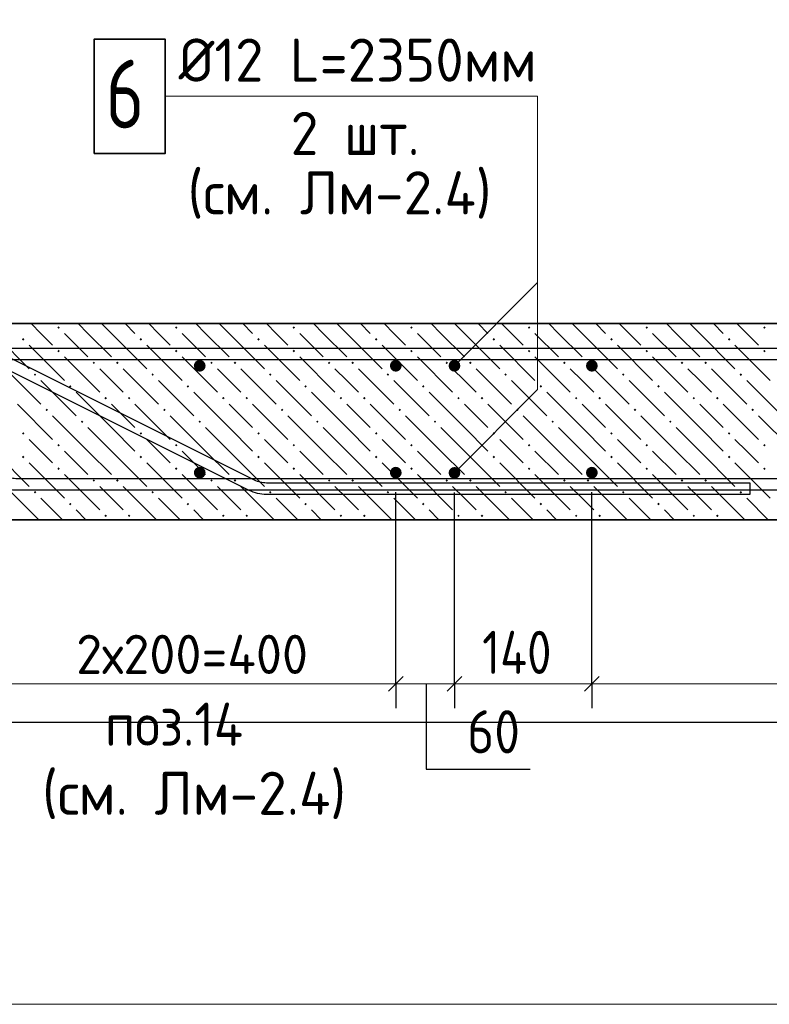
# Model space of a CAD drawing. Header units: millimetres. Extents: x 0 to 21000, y -5 to 14850.
# Tile 17 of 23: x 13984 to 15895, y 8018 to 10528. Entities that reach past the tile are written whole.
import ezdxf

# ---------------------------------------------------------------- set-up
doc = ezdxf.new("R2010")
doc.units = ezdxf.units.MM
for name, color, linetype, lineweight in [('Standard', 7, 'Continuous', 25), ('Лестница', 7, 'Continuous', 25), ('Позиционная метка линия выноска', 7, 'Continuous', 13), ('Размерная линия_ общее', 7, 'Continuous', 13), ('Текст_ общее', 7, 'Continuous', 25), ('Фоновоя арматура Х1', 7, 'Continuous', 25)]:
    doc.layers.add(name, color=color, linetype=linetype, lineweight=lineweight)
doc.layers.add('ЖБ Лестница', color=7, linetype='Continuous', lineweight=25, true_color=0xe0e0ff)
doc.layers.add('Размерная выноска', color=7, linetype='Continuous')
doc.styles.add('ISOCPEUR', font='txt')

msp = doc.modelspace()

# ---------------------------------------------------------------- hatches: boundary and pattern name
at = {"linetype": 'Continuous', "lineweight": 25, "transparency": 33554687}
for points in [[(15107.6, 9645.9), (15106.4, 9651.7), (15103.2, 9656.6), (15098.3, 9659.8), (15092.6, 9660.9), (15086.8, 9659.8), (15081.9, 9656.6), (15078.7, 9651.7), (15077.6, 9645.9), (15078.7, 9640.2), (15081.9, 9635.3), (15086.8, 9632.1), (15092.6, 9630.9), (15098.3, 9632.1), (15103.2, 9635.3), (15106.4, 9640.2)], [(15107.6, 9372.9), (15106.4, 9378.7), (15103.2, 9383.6), (15098.3, 9386.8), (15092.6, 9387.9), (15086.8, 9386.8), (15081.9, 9383.6), (15078.7, 9378.7), (15077.6, 9372.9), (15078.7, 9367.2), (15081.9, 9362.3), (15086.8, 9359.1), (15092.6, 9357.9), (15098.3, 9359.1), (15103.2, 9362.3), (15106.4, 9367.2)]]:
    msp.add_hatch(color=7, dxfattribs=at).paths.add_polyline_path(points)
at = {"layer": 'ЖБ Лестница', "linetype": 'Continuous', "lineweight": 18, "transparency": 33554687}
for points in [[(14079.7, 9743.4), (14082.9, 9746.7), (14086.2, 9743.4), (14082.9, 9740.2)], [(14379.7, 9743.4), (14382.9, 9746.7), (14386.2, 9743.4), (14382.9, 9740.2)], [(14679.7, 9743.4), (14682.9, 9746.7), (14686.2, 9743.4), (14682.9, 9740.2)], [(14979.7, 9743.4), (14982.9, 9746.7), (14986.2, 9743.4), (14982.9, 9740.2)], [(15279.7, 9743.4), (15282.9, 9746.7), (15286.2, 9743.4), (15282.9, 9740.2)], [(15579.7, 9743.4), (15582.9, 9746.7), (15586.2, 9743.4), (15582.9, 9740.2)], [(15879.7, 9743.4), (15882.9, 9746.7), (15886.2, 9743.4), (15882.9, 9740.2)], [(13989.7, 9713.4), (13992.9, 9716.7), (13996.2, 9713.4), (13992.9, 9710.2)], [(14289.7, 9713.4), (14292.9, 9716.7), (14296.2, 9713.4), (14292.9, 9710.2)], [(14589.7, 9713.4), (14592.9, 9716.7), (14596.2, 9713.4), (14592.9, 9710.2)], [(14889.7, 9713.4), (14892.9, 9716.7), (14896.2, 9713.4), (14892.9, 9710.2)], [(15189.7, 9713.4), (15192.9, 9716.7), (15196.2, 9713.4), (15192.9, 9710.2)], [(15489.7, 9713.4), (15492.9, 9716.7), (15496.2, 9713.4), (15492.9, 9710.2)], [(15789.7, 9713.4), (15792.9, 9716.7), (15796.2, 9713.4), (15792.9, 9710.2)], [(14079.7, 9683.4), (14082.9, 9686.7), (14086.2, 9683.4), (14082.9, 9680.2)], [(14379.7, 9683.4), (14382.9, 9686.7), (14386.2, 9683.4), (14382.9, 9680.2)], [(14679.7, 9683.4), (14682.9, 9686.7), (14686.2, 9683.4), (14682.9, 9680.2)], [(14979.7, 9683.4), (14982.9, 9686.7), (14986.2, 9683.4), (14982.9, 9680.2)], [(15279.7, 9683.4), (15282.9, 9686.7), (15286.2, 9683.4), (15282.9, 9680.2)], [(15579.7, 9683.4), (15582.9, 9686.7), (15586.2, 9683.4), (15582.9, 9680.2)], [(15879.7, 9683.4), (15882.9, 9686.7), (15886.2, 9683.4), (15882.9, 9680.2)], [(14169.7, 9653.4), (14172.9, 9656.7), (14176.2, 9653.4), (14172.9, 9650.2)], [(14229.7, 9653.4), (14232.9, 9656.7), (14236.2, 9653.4), (14232.9, 9650.2)], [(14469.7, 9653.4), (14472.9, 9656.7), (14476.2, 9653.4), (14472.9, 9650.2)], [(14529.7, 9653.4), (14532.9, 9656.7), (14536.2, 9653.4), (14532.9, 9650.2)], [(14769.7, 9653.4), (14772.9, 9656.7), (14776.2, 9653.4), (14772.9, 9650.2)], [(14829.7, 9653.4), (14832.9, 9656.7), (14836.2, 9653.4), (14832.9, 9650.2)], [(15069.7, 9653.4), (15072.9, 9656.7), (15076.2, 9653.4), (15072.9, 9650.2)], [(15129.7, 9653.4), (15132.9, 9656.7), (15136.2, 9653.4), (15132.9, 9650.2)], [(15369.7, 9653.4), (15372.9, 9656.7), (15376.2, 9653.4), (15372.9, 9650.2)], [(15429.7, 9653.4), (15432.9, 9656.7), (15436.2, 9653.4), (15432.9, 9650.2)], [(15669.7, 9653.4), (15672.9, 9656.7), (15676.2, 9653.4), (15672.9, 9650.2)], [(15729.7, 9653.4), (15732.9, 9656.7), (15736.2, 9653.4), (15732.9, 9650.2)], [(14019.7, 9623.4), (14022.9, 9626.7), (14026.2, 9623.4), (14022.9, 9620.2)], [(14319.7, 9623.4), (14322.9, 9626.7), (14326.2, 9623.4), (14322.9, 9620.2)], [(14619.7, 9623.4), (14622.9, 9626.7), (14626.2, 9623.4), (14622.9, 9620.2)], [(14919.7, 9623.4), (14922.9, 9626.7), (14926.2, 9623.4), (14922.9, 9620.2)], [(15219.7, 9623.4), (15222.9, 9626.7), (15226.2, 9623.4), (15222.9, 9620.2)], [(15519.7, 9623.4), (15522.9, 9626.7), (15526.2, 9623.4), (15522.9, 9620.2)], [(15819.7, 9623.4), (15822.9, 9626.7), (15826.2, 9623.4), (15822.9, 9620.2)], [(14109.7, 9593.4), (14112.9, 9596.7), (14116.2, 9593.4), (14112.9, 9590.2)], [(14409.7, 9593.4), (14412.9, 9596.7), (14416.2, 9593.4), (14412.9, 9590.2)], [(14709.7, 9593.4), (14712.9, 9596.7), (14716.2, 9593.4), (14712.9, 9590.2)], [(15009.7, 9593.4), (15012.9, 9596.7), (15016.2, 9593.4), (15012.9, 9590.2)], [(15309.7, 9593.4), (15312.9, 9596.7), (15316.2, 9593.4), (15312.9, 9590.2)], [(15609.7, 9593.4), (15612.9, 9596.7), (15616.2, 9593.4), (15612.9, 9590.2)], [(14199.7, 9563.4), (14202.9, 9566.7), (14206.2, 9563.4), (14202.9, 9560.2)], [(14259.7, 9563.4), (14262.9, 9566.7), (14266.2, 9563.4), (14262.9, 9560.2)], [(14499.7, 9563.4), (14502.9, 9566.7), (14506.2, 9563.4), (14502.9, 9560.2)], [(14559.7, 9563.4), (14562.9, 9566.7), (14566.2, 9563.4), (14562.9, 9560.2)], [(14799.7, 9563.4), (14802.9, 9566.7), (14806.2, 9563.4), (14802.9, 9560.2)], [(14859.7, 9563.4), (14862.9, 9566.7), (14866.2, 9563.4), (14862.9, 9560.2)], [(15099.7, 9563.4), (15102.9, 9566.7), (15106.2, 9563.4), (15102.9, 9560.2)], [(15159.7, 9563.4), (15162.9, 9566.7), (15166.2, 9563.4), (15162.9, 9560.2)], [(15399.7, 9563.4), (15402.9, 9566.7), (15406.2, 9563.4), (15402.9, 9560.2)], [(15459.7, 9563.4), (15462.9, 9566.7), (15466.2, 9563.4), (15462.9, 9560.2)], [(15699.7, 9563.4), (15702.9, 9566.7), (15706.2, 9563.4), (15702.9, 9560.2)], [(15759.7, 9563.4), (15762.9, 9566.7), (15766.2, 9563.4), (15762.9, 9560.2)], [(14049.7, 9533.4), (14052.9, 9536.7), (14056.2, 9533.4), (14052.9, 9530.2)], [(14349.7, 9533.4), (14352.9, 9536.7), (14356.2, 9533.4), (14352.9, 9530.2)], [(14649.7, 9533.4), (14652.9, 9536.7), (14656.2, 9533.4), (14652.9, 9530.2)], [(14949.7, 9533.4), (14952.9, 9536.7), (14956.2, 9533.4), (14952.9, 9530.2)], [(15249.7, 9533.4), (15252.9, 9536.7), (15256.2, 9533.4), (15252.9, 9530.2)], [(15549.7, 9533.4), (15552.9, 9536.7), (15556.2, 9533.4), (15552.9, 9530.2)], [(15849.7, 9533.4), (15852.9, 9536.7), (15856.2, 9533.4), (15852.9, 9530.2)], [(14139.7, 9503.4), (14142.9, 9506.7), (14146.2, 9503.4), (14142.9, 9500.2)], [(14439.7, 9503.4), (14442.9, 9506.7), (14446.2, 9503.4), (14442.9, 9500.2)], [(14739.7, 9503.4), (14742.9, 9506.7), (14746.2, 9503.4), (14742.9, 9500.2)], [(15039.7, 9503.4), (15042.9, 9506.7), (15046.2, 9503.4), (15042.9, 9500.2)], [(15339.7, 9503.4), (15342.9, 9506.7), (15346.2, 9503.4), (15342.9, 9500.2)], [(15639.7, 9503.4), (15642.9, 9506.7), (15646.2, 9503.4), (15642.9, 9500.2)], [(13989.7, 9473.4), (13992.9, 9476.7), (13996.2, 9473.4), (13992.9, 9470.2)], [(14289.7, 9473.4), (14292.9, 9476.7), (14296.2, 9473.4), (14292.9, 9470.2)], [(14589.7, 9473.4), (14592.9, 9476.7), (14596.2, 9473.4), (14592.9, 9470.2)], [(14889.7, 9473.4), (14892.9, 9476.7), (14896.2, 9473.4), (14892.9, 9470.2)], [(15189.7, 9473.4), (15192.9, 9476.7), (15196.2, 9473.4), (15192.9, 9470.2)], [(15489.7, 9473.4), (15492.9, 9476.7), (15496.2, 9473.4), (15492.9, 9470.2)], [(15789.7, 9473.4), (15792.9, 9476.7), (15796.2, 9473.4), (15792.9, 9470.2)], [(14079.7, 9443.4), (14082.9, 9446.7), (14086.2, 9443.4), (14082.9, 9440.2)], [(14379.7, 9443.4), (14382.9, 9446.7), (14386.2, 9443.4), (14382.9, 9440.2)], [(14679.7, 9443.4), (14682.9, 9446.7), (14686.2, 9443.4), (14682.9, 9440.2)], [(14979.7, 9443.4), (14982.9, 9446.7), (14986.2, 9443.4), (14982.9, 9440.2)], [(15279.7, 9443.4), (15282.9, 9446.7), (15286.2, 9443.4), (15282.9, 9440.2)], [(15579.7, 9443.4), (15582.9, 9446.7), (15586.2, 9443.4), (15582.9, 9440.2)], [(15879.7, 9443.4), (15882.9, 9446.7), (15886.2, 9443.4), (15882.9, 9440.2)], [(13989.7, 9413.4), (13992.9, 9416.7), (13996.2, 9413.4), (13992.9, 9410.2)], [(14289.7, 9413.4), (14292.9, 9416.7), (14296.2, 9413.4), (14292.9, 9410.2)], [(14589.7, 9413.4), (14592.9, 9416.7), (14596.2, 9413.4), (14592.9, 9410.2)], [(14889.7, 9413.4), (14892.9, 9416.7), (14896.2, 9413.4), (14892.9, 9410.2)], [(15189.7, 9413.4), (15192.9, 9416.7), (15196.2, 9413.4), (15192.9, 9410.2)], [(15489.7, 9413.4), (15492.9, 9416.7), (15496.2, 9413.4), (15492.9, 9410.2)], [(15789.7, 9413.4), (15792.9, 9416.7), (15796.2, 9413.4), (15792.9, 9410.2)], [(14079.7, 9383.4), (14082.9, 9386.7), (14086.2, 9383.4), (14082.9, 9380.2)], [(14379.7, 9383.4), (14382.9, 9386.7), (14386.2, 9383.4), (14382.9, 9380.2)], [(14679.7, 9383.4), (14682.9, 9386.7), (14686.2, 9383.4), (14682.9, 9380.2)], [(14979.7, 9383.4), (14982.9, 9386.7), (14986.2, 9383.4), (14982.9, 9380.2)], [(15279.7, 9383.4), (15282.9, 9386.7), (15286.2, 9383.4), (15282.9, 9380.2)], [(15579.7, 9383.4), (15582.9, 9386.7), (15586.2, 9383.4), (15582.9, 9380.2)], [(15879.7, 9383.4), (15882.9, 9386.7), (15886.2, 9383.4), (15882.9, 9380.2)], [(14169.7, 9353.4), (14172.9, 9356.7), (14176.2, 9353.4), (14172.9, 9350.2)], [(14229.7, 9353.4), (14232.9, 9356.7), (14236.2, 9353.4), (14232.9, 9350.2)], [(14469.7, 9353.4), (14472.9, 9356.7), (14476.2, 9353.4), (14472.9, 9350.2)], [(14529.7, 9353.4), (14532.9, 9356.7), (14536.2, 9353.4), (14532.9, 9350.2)], [(14769.7, 9353.4), (14772.9, 9356.7), (14776.2, 9353.4), (14772.9, 9350.2)], [(14829.7, 9353.4), (14832.9, 9356.7), (14836.2, 9353.4), (14832.9, 9350.2)], [(15069.7, 9353.4), (15072.9, 9356.7), (15076.2, 9353.4), (15072.9, 9350.2)], [(15129.7, 9353.4), (15132.9, 9356.7), (15136.2, 9353.4), (15132.9, 9350.2)], [(15369.7, 9353.4), (15372.9, 9356.7), (15376.2, 9353.4), (15372.9, 9350.2)], [(15429.7, 9353.4), (15432.9, 9356.7), (15436.2, 9353.4), (15432.9, 9350.2)], [(15669.7, 9353.4), (15672.9, 9356.7), (15676.2, 9353.4), (15672.9, 9350.2)], [(15729.7, 9353.4), (15732.9, 9356.7), (15736.2, 9353.4), (15732.9, 9350.2)], [(14019.7, 9323.4), (14022.9, 9326.7), (14026.2, 9323.4), (14022.9, 9320.2)], [(14319.7, 9323.4), (14322.9, 9326.7), (14326.2, 9323.4), (14322.9, 9320.2)], [(14619.7, 9323.4), (14622.9, 9326.7), (14626.2, 9323.4), (14622.9, 9320.2)], [(14919.7, 9323.4), (14922.9, 9326.7), (14926.2, 9323.4), (14922.9, 9320.2)], [(15219.7, 9323.4), (15222.9, 9326.7), (15226.2, 9323.4), (15222.9, 9320.2)], [(15519.7, 9323.4), (15522.9, 9326.7), (15526.2, 9323.4), (15522.9, 9320.2)], [(15819.7, 9323.4), (15822.9, 9326.7), (15826.2, 9323.4), (15822.9, 9320.2)], [(14109.7, 9293.4), (14112.9, 9296.7), (14116.2, 9293.4), (14112.9, 9290.2)], [(14409.7, 9293.4), (14412.9, 9296.7), (14416.2, 9293.4), (14412.9, 9290.2)], [(14709.7, 9293.4), (14712.9, 9296.7), (14716.2, 9293.4), (14712.9, 9290.2)], [(15009.7, 9293.4), (15012.9, 9296.7), (15016.2, 9293.4), (15012.9, 9290.2)], [(15309.7, 9293.4), (15312.9, 9296.7), (15316.2, 9293.4), (15312.9, 9290.2)], [(15609.7, 9293.4), (15612.9, 9296.7), (15616.2, 9293.4), (15612.9, 9290.2)], [(14199.7, 9263.4), (14202.9, 9266.7), (14206.2, 9263.4), (14202.9, 9260.2)], [(14259.7, 9263.4), (14262.9, 9266.7), (14266.2, 9263.4), (14262.9, 9260.2)], [(14499.7, 9263.4), (14502.9, 9266.7), (14506.2, 9263.4), (14502.9, 9260.2)], [(14559.7, 9263.4), (14562.9, 9266.7), (14566.2, 9263.4), (14562.9, 9260.2)], [(14799.7, 9263.4), (14802.9, 9266.7), (14806.2, 9263.4), (14802.9, 9260.2)], [(14859.7, 9263.4), (14862.9, 9266.7), (14866.2, 9263.4), (14862.9, 9260.2)], [(15099.7, 9263.4), (15102.9, 9266.7), (15106.2, 9263.4), (15102.9, 9260.2)], [(15159.7, 9263.4), (15162.9, 9266.7), (15166.2, 9263.4), (15162.9, 9260.2)], [(15399.7, 9263.4), (15402.9, 9266.7), (15406.2, 9263.4), (15402.9, 9260.2)], [(15459.7, 9263.4), (15462.9, 9266.7), (15466.2, 9263.4), (15462.9, 9260.2)], [(15699.7, 9263.4), (15702.9, 9266.7), (15706.2, 9263.4), (15702.9, 9260.2)], [(15759.7, 9263.4), (15762.9, 9266.7), (15766.2, 9263.4), (15762.9, 9260.2)]]:
    msp.add_hatch(color=7, dxfattribs=at).paths.add_polyline_path(points, flags=16)
at = {"layer": 'Фоновоя арматура Х1', "linetype": 'Continuous', "lineweight": 35, "transparency": 33554687}
for points in [[(14457.9, 9645.9), (14456.8, 9651.7), (14453.5, 9656.6), (14448.7, 9659.8), (14442.9, 9660.9), (14437.2, 9659.8), (14432.3, 9656.6), (14429.1, 9651.7), (14427.9, 9645.9), (14429.1, 9640.2), (14432.3, 9635.3), (14437.2, 9632.1), (14442.9, 9630.9), (14448.7, 9632.1), (14453.5, 9635.3), (14456.8, 9640.2)], [(14957.9, 9645.9), (14956.8, 9651.7), (14953.5, 9656.6), (14948.7, 9659.8), (14942.9, 9660.9), (14937.2, 9659.8), (14932.3, 9656.6), (14929.1, 9651.7), (14927.9, 9645.9), (14929.1, 9640.2), (14932.3, 9635.3), (14937.2, 9632.1), (14942.9, 9630.9), (14948.7, 9632.1), (14953.5, 9635.3), (14956.8, 9640.2)], [(15457.9, 9645.9), (15456.8, 9651.7), (15453.5, 9656.6), (15448.7, 9659.8), (15442.9, 9660.9), (15437.2, 9659.8), (15432.3, 9656.6), (15429.1, 9651.7), (15427.9, 9645.9), (15429.1, 9640.2), (15432.3, 9635.3), (15437.2, 9632.1), (15442.9, 9630.9), (15448.7, 9632.1), (15453.5, 9635.3), (15456.8, 9640.2)], [(14457.9, 9373.4), (14456.8, 9379.2), (14453.5, 9384), (14448.7, 9387.3), (14442.9, 9388.4), (14437.2, 9387.3), (14432.3, 9384), (14429.1, 9379.2), (14427.9, 9373.4), (14429.1, 9367.7), (14432.3, 9362.8), (14437.2, 9359.6), (14442.9, 9358.4), (14448.7, 9359.6), (14453.5, 9362.8), (14456.8, 9367.7)], [(14957.9, 9373.4), (14956.8, 9379.2), (14953.5, 9384), (14948.7, 9387.3), (14942.9, 9388.4), (14937.2, 9387.3), (14932.3, 9384), (14929.1, 9379.2), (14927.9, 9373.4), (14929.1, 9367.7), (14932.3, 9362.8), (14937.2, 9359.6), (14942.9, 9358.4), (14948.7, 9359.6), (14953.5, 9362.8), (14956.8, 9367.7)], [(15457.9, 9373.4), (15456.8, 9379.2), (15453.5, 9384), (15448.7, 9387.3), (15442.9, 9388.4), (15437.2, 9387.3), (15432.3, 9384), (15429.1, 9379.2), (15427.9, 9373.4), (15429.1, 9367.7), (15432.3, 9362.8), (15437.2, 9359.6), (15442.9, 9358.4), (15448.7, 9359.6), (15453.5, 9362.8), (15456.8, 9367.7)]]:
    msp.add_hatch(color=7, dxfattribs=at).paths.add_polyline_path(points)

# ---------------------------------------------------------------- linework, layer by layer
at = {"color": 7, "linetype": 'Continuous', "lineweight": 25, "transparency": 33554687}
for points in [[(7645.6, 12516.4), (13946.4, 9366), (13950.2, 9364.3), (13954.1, 9362.8), (13958, 9361.5), (13962, 9360.5), (13966, 9359.6), (13970, 9359), (13974.1, 9358.6), (13978.3, 9358.4), (19005.4, 9358.4), (19005.4, 9328.4)], [(8283.8, 12504.3), (14581.7, 9355.3), (14585.5, 9353.6), (14589.4, 9352.1), (14593.3, 9350.9), (14597.2, 9349.8), (14601.3, 9349), (14605.3, 9348.4), (14609.4, 9348), (14613.6, 9347.8), (15845.7, 9347.8), (15845.7, 9317.8), (14613, 9317.8), (14607.4, 9318), (14601.7, 9318.6), (14596, 9319.4), (14590.4, 9320.6), (14584.8, 9322.1), (14579.3, 9323.8), (14574, 9325.9), (14568.8, 9328.2), (8270.9, 12477.2)], [(19005.4, 9328.4), (13977.7, 9328.4), (13972.1, 9328.7), (13966.4, 9329.2), (13960.7, 9330.1), (13955.1, 9331.2), (13949.5, 9332.7), (13944, 9334.5), (13938.7, 9336.6), (13933.5, 9338.9), (7632.7, 12489.3)]]:
    msp.add_lwpolyline(points, dxfattribs=at)
at = {"color": 38, "linetype": 'Continuous', "lineweight": 25, "true_color": 0x5f1e0f, "transparency": 33554687}
msp.add_lwpolyline([(19005.4, 9660.9), (13312.7, 9660.9), (13307.1, 9661.2), (13301.4, 9661.7), (13295.7, 9662.6), (13290.1, 9663.7), (13284.5, 9665.2), (13279, 9667), (13273.7, 9669.1), (13268.5, 9671.4), (12166.9, 10222.2), (12180.3, 10249), (13281.4, 9698.5), (13285.2, 9696.8), (13289.1, 9695.3), (13293, 9694), (13297, 9693), (13301, 9692.1), (13305, 9691.5), (13309.1, 9691.1), (13313.3, 9690.9), (19005.4, 9690.9), (19005.4, 9660.9)], dxfattribs=at)
at = {"layer": 'Standard', "color": 254, "linetype": 'Continuous', "lineweight": 25, "true_color": 0xc4c4ff, "transparency": 33554687}
msp.add_lwpolyline([(1586.4, 8737.5), (19874.7, 8737.5), (19874.7, 13303.3), (1586.4, 13303.3), (1586.4, 8737.5)], dxfattribs=at)
at = {"layer": 'ЖБ Лестница', "color": 7, "linetype": 'Continuous', "lineweight": 35, "transparency": 33554687}
for p, q in [((19067.9, 9753.4), (13942.9, 9753.4)), ((13942.9, 9253.4), (19067.9, 9253.4))]:
    msp.add_line(p, q, dxfattribs=at)
at = {"layer": 'ЖБ Лестница', "color": 9, "linetype": 'Continuous', "lineweight": 18, "true_color": 0xc7c7c7, "transparency": 33554687}
for p, q in [((14037.9, 9728.4), (14012.9, 9753.4)), ((14157.9, 9728.4), (14132.9, 9753.4)), ((14192.9, 9753.4), (14217.9, 9728.4)), ((14252.9, 9753.4), (14277.9, 9728.4)), ((14337.9, 9728.4), (14312.9, 9753.4)), ((14457.9, 9728.4), (14432.9, 9753.4)), ((14492.9, 9753.4), (14517.9, 9728.4)), ((14552.9, 9753.4), (14577.9, 9728.4)), ((14637.9, 9728.4), (14612.9, 9753.4)), ((14757.9, 9728.4), (14732.9, 9753.4)), ((14792.9, 9753.4), (14817.9, 9728.4)), ((14852.9, 9753.4), (14877.9, 9728.4)), ((14937.9, 9728.4), (14912.9, 9753.4)), ((15057.9, 9728.4), (15032.9, 9753.4)), ((15092.9, 9753.4), (15117.9, 9728.4)), ((15152.9, 9753.4), (15177.9, 9728.4)), ((15237.9, 9728.4), (15212.9, 9753.4)), ((15357.9, 9728.4), (15332.9, 9753.4)), ((15392.9, 9753.4), (15417.9, 9728.4)), ((15452.9, 9753.4), (15477.9, 9728.4)), ((15537.9, 9728.4), (15512.9, 9753.4)), ((15657.9, 9728.4), (15632.9, 9753.4)), ((15692.9, 9753.4), (15717.9, 9728.4)), ((15752.9, 9753.4), (15777.9, 9728.4)), ((15837.9, 9728.4), (15812.9, 9753.4)), ((13917.9, 9728.4), (14007.9, 9638.4)), ((14067.9, 9698.4), (14037.9, 9728.4)), ((14097.9, 9728.4), (14157.9, 9668.4)), ((14157.9, 9728.4), (14217.9, 9668.4)), ((14217.9, 9728.4), (14307.9, 9638.4)), ((14367.9, 9698.4), (14337.9, 9728.4)), ((14397.9, 9728.4), (14457.9, 9668.4)), ((14457.9, 9728.4), (14517.9, 9668.4)), ((14517.9, 9728.4), (14607.9, 9638.4)), ((14667.9, 9698.4), (14637.9, 9728.4)), ((14697.9, 9728.4), (14757.9, 9668.4)), ((14757.9, 9728.4), (14817.9, 9668.4)), ((14817.9, 9728.4), (14907.9, 9638.4)), ((14967.9, 9698.4), (14937.9, 9728.4)), ((14997.9, 9728.4), (15057.9, 9668.4)), ((15057.9, 9728.4), (15117.9, 9668.4)), ((15117.9, 9728.4), (15207.9, 9638.4)), ((15267.9, 9698.4), (15237.9, 9728.4)), ((15297.9, 9728.4), (15357.9, 9668.4)), ((15357.9, 9728.4), (15417.9, 9668.4)), ((15417.9, 9728.4), (15507.9, 9638.4)), ((15567.9, 9698.4), (15537.9, 9728.4)), ((15597.9, 9728.4), (15657.9, 9668.4)), ((15657.9, 9728.4), (15717.9, 9668.4)), ((15717.9, 9728.4), (15807.9, 9638.4)), ((15867.9, 9698.4), (15837.9, 9728.4)), ((14007.9, 9698.4), (14097.9, 9608.4)), ((14307.9, 9698.4), (14397.9, 9608.4)), ((14607.9, 9698.4), (14697.9, 9608.4)), ((14907.9, 9698.4), (14997.9, 9608.4)), ((15207.9, 9698.4), (15297.9, 9608.4)), ((15507.9, 9698.4), (15597.9, 9608.4)), ((15807.9, 9698.4), (15897.9, 9608.4)), ((14097.9, 9668.4), (14187.9, 9578.4)), ((14397.9, 9668.4), (14487.9, 9578.4)), ((14697.9, 9668.4), (14787.9, 9578.4)), ((14997.9, 9668.4), (15087.9, 9578.4)), ((15297.9, 9668.4), (15387.9, 9578.4)), ((15597.9, 9668.4), (15687.9, 9578.4)), ((13947.9, 9638.4), (14037.9, 9548.4)), ((14217.9, 9608.4), (14187.9, 9638.4)), ((14247.9, 9638.4), (14337.9, 9548.4)), ((14517.9, 9608.4), (14487.9, 9638.4)), ((14547.9, 9638.4), (14637.9, 9548.4)), ((14817.9, 9608.4), (14787.9, 9638.4)), ((14847.9, 9638.4), (14937.9, 9548.4)), ((15117.9, 9608.4), (15087.9, 9638.4)), ((15147.9, 9638.4), (15237.9, 9548.4)), ((15417.9, 9608.4), (15387.9, 9638.4)), ((15447.9, 9638.4), (15537.9, 9548.4)), ((15717.9, 9608.4), (15687.9, 9638.4)), ((15747.9, 9638.4), (15837.9, 9548.4)), ((14037.9, 9608.4), (14127.9, 9518.4)), ((14247.9, 9578.4), (14217.9, 9608.4)), ((14337.9, 9608.4), (14427.9, 9518.4)), ((14547.9, 9578.4), (14517.9, 9608.4)), ((14637.9, 9608.4), (14727.9, 9518.4)), ((14847.9, 9578.4), (14817.9, 9608.4)), ((14937.9, 9608.4), (15027.9, 9518.4)), ((15147.9, 9578.4), (15117.9, 9608.4)), ((15237.9, 9608.4), (15327.9, 9518.4)), ((15447.9, 9578.4), (15417.9, 9608.4)), ((15537.9, 9608.4), (15627.9, 9518.4)), ((15747.9, 9578.4), (15717.9, 9608.4)), ((15837.9, 9608.4), (15927.9, 9518.4)), ((14217.9, 9488.4), (14127.9, 9578.4)), ((14517.9, 9488.4), (14427.9, 9578.4)), ((14817.9, 9488.4), (14727.9, 9578.4)), ((15117.9, 9488.4), (15027.9, 9578.4)), ((15417.9, 9488.4), (15327.9, 9578.4)), ((15717.9, 9488.4), (15627.9, 9578.4)), ((13977.9, 9548.4), (14067.9, 9458.4)), ((14217.9, 9548.4), (14277.9, 9488.4)), ((14277.9, 9548.4), (14367.9, 9458.4)), ((14517.9, 9548.4), (14577.9, 9488.4)), ((14577.9, 9548.4), (14667.9, 9458.4)), ((14817.9, 9548.4), (14877.9, 9488.4)), ((14877.9, 9548.4), (14967.9, 9458.4)), ((15117.9, 9548.4), (15177.9, 9488.4)), ((15177.9, 9548.4), (15267.9, 9458.4)), ((15417.9, 9548.4), (15477.9, 9488.4)), ((15477.9, 9548.4), (15567.9, 9458.4)), ((15717.9, 9548.4), (15777.9, 9488.4)), ((15777.9, 9548.4), (15867.9, 9458.4)), ((14157.9, 9428.4), (14067.9, 9518.4)), ((14457.9, 9428.4), (14367.9, 9518.4)), ((14757.9, 9428.4), (14667.9, 9518.4)), ((15057.9, 9428.4), (14967.9, 9518.4)), ((15357.9, 9428.4), (15267.9, 9518.4)), ((15657.9, 9428.4), (15567.9, 9518.4)), ((15957.9, 9428.4), (15867.9, 9518.4)), ((14157.9, 9488.4), (14217.9, 9428.4)), ((14217.9, 9488.4), (14277.9, 9428.4)), ((14457.9, 9488.4), (14517.9, 9428.4)), ((14517.9, 9488.4), (14577.9, 9428.4)), ((14757.9, 9488.4), (14817.9, 9428.4)), ((14817.9, 9488.4), (14877.9, 9428.4)), ((15057.9, 9488.4), (15117.9, 9428.4)), ((15117.9, 9488.4), (15177.9, 9428.4)), ((15357.9, 9488.4), (15417.9, 9428.4)), ((15417.9, 9488.4), (15477.9, 9428.4)), ((15657.9, 9488.4), (15717.9, 9428.4)), ((15717.9, 9488.4), (15777.9, 9428.4)), ((14037.9, 9428.4), (14007.9, 9458.4)), ((14337.9, 9428.4), (14307.9, 9458.4)), ((14637.9, 9428.4), (14607.9, 9458.4)), ((14937.9, 9428.4), (14907.9, 9458.4)), ((15237.9, 9428.4), (15207.9, 9458.4)), ((15537.9, 9428.4), (15507.9, 9458.4)), ((15837.9, 9428.4), (15807.9, 9458.4)), ((13917.9, 9428.4), (14007.9, 9338.4)), ((14067.9, 9398.4), (14037.9, 9428.4)), ((14097.9, 9428.4), (14157.9, 9368.4)), ((14157.9, 9428.4), (14217.9, 9368.4)), ((14217.9, 9428.4), (14307.9, 9338.4)), ((14367.9, 9398.4), (14337.9, 9428.4)), ((14397.9, 9428.4), (14457.9, 9368.4)), ((14457.9, 9428.4), (14517.9, 9368.4)), ((14517.9, 9428.4), (14607.9, 9338.4)), ((14667.9, 9398.4), (14637.9, 9428.4)), ((14697.9, 9428.4), (14757.9, 9368.4)), ((14757.9, 9428.4), (14817.9, 9368.4)), ((14817.9, 9428.4), (14907.9, 9338.4)), ((14967.9, 9398.4), (14937.9, 9428.4)), ((14997.9, 9428.4), (15057.9, 9368.4)), ((15057.9, 9428.4), (15117.9, 9368.4)), ((15117.9, 9428.4), (15207.9, 9338.4)), ((15267.9, 9398.4), (15237.9, 9428.4)), ((15297.9, 9428.4), (15357.9, 9368.4)), ((15357.9, 9428.4), (15417.9, 9368.4)), ((15417.9, 9428.4), (15507.9, 9338.4)), ((15567.9, 9398.4), (15537.9, 9428.4)), ((15597.9, 9428.4), (15657.9, 9368.4)), ((15657.9, 9428.4), (15717.9, 9368.4)), ((15717.9, 9428.4), (15807.9, 9338.4)), ((15867.9, 9398.4), (15837.9, 9428.4)), ((14007.9, 9398.4), (14097.9, 9308.4)), ((14307.9, 9398.4), (14397.9, 9308.4)), ((14607.9, 9398.4), (14697.9, 9308.4)), ((14907.9, 9398.4), (14997.9, 9308.4)), ((15207.9, 9398.4), (15297.9, 9308.4)), ((15507.9, 9398.4), (15597.9, 9308.4)), ((15807.9, 9398.4), (15897.9, 9308.4)), ((14097.9, 9368.4), (14187.9, 9278.4)), ((14397.9, 9368.4), (14487.9, 9278.4)), ((14697.9, 9368.4), (14787.9, 9278.4)), ((14997.9, 9368.4), (15087.9, 9278.4)), ((15297.9, 9368.4), (15387.9, 9278.4)), ((15597.9, 9368.4), (15687.9, 9278.4)), ((13947.9, 9338.4), (14032.9, 9253.4)), ((14217.9, 9308.4), (14187.9, 9338.4)), ((14247.9, 9338.4), (14332.9, 9253.4)), ((14517.9, 9308.4), (14487.9, 9338.4)), ((14547.9, 9338.4), (14632.9, 9253.4)), ((14817.9, 9308.4), (14787.9, 9338.4)), ((14847.9, 9338.4), (14932.9, 9253.4)), ((15117.9, 9308.4), (15087.9, 9338.4)), ((15147.9, 9338.4), (15232.9, 9253.4)), ((15417.9, 9308.4), (15387.9, 9338.4)), ((15447.9, 9338.4), (15532.9, 9253.4)), ((15717.9, 9308.4), (15687.9, 9338.4)), ((15747.9, 9338.4), (15832.9, 9253.4)), ((14037.9, 9308.4), (14092.9, 9253.4)), ((14247.9, 9278.4), (14217.9, 9308.4)), ((14337.9, 9308.4), (14392.9, 9253.4)), ((14547.9, 9278.4), (14517.9, 9308.4)), ((14637.9, 9308.4), (14692.9, 9253.4)), ((14847.9, 9278.4), (14817.9, 9308.4)), ((14937.9, 9308.4), (14992.9, 9253.4)), ((15147.9, 9278.4), (15117.9, 9308.4)), ((15237.9, 9308.4), (15292.9, 9253.4)), ((15447.9, 9278.4), (15417.9, 9308.4)), ((15537.9, 9308.4), (15592.9, 9253.4)), ((15747.9, 9278.4), (15717.9, 9308.4)), ((15837.9, 9308.4), (15892.9, 9253.4)), ((14152.9, 9253.4), (14127.9, 9278.4)), ((14452.9, 9253.4), (14427.9, 9278.4)), ((14752.9, 9253.4), (14727.9, 9278.4)), ((15052.9, 9253.4), (15027.9, 9278.4)), ((15352.9, 9253.4), (15327.9, 9278.4)), ((15652.9, 9253.4), (15627.9, 9278.4))]:
    msp.add_line(p, q, dxfattribs=at)
at = {"layer": 'Лестница', "color": 7, "linetype": 'Continuous', "lineweight": 25, "transparency": 33554687}
for p, q in [((19067.9, 9753.4), (13942.9, 9753.4)), ((13936.7, 9253.4), (19067.9, 9253.4))]:
    msp.add_line(p, q, dxfattribs=at)
at = {"layer": 'Позиционная метка линия выноска', "color": 7, "linetype": 'Continuous', "lineweight": 13, "transparency": 33554687}
for points in [[(15092.6, 9645.9), (15304.7, 9858.1), (15304.7, 10333.1), (14354.7, 10333.1)], [(15092.6, 9372.9), (15304.7, 9585.1), (15304.7, 9858.1)]]:
    msp.add_lwpolyline(points, dxfattribs=at)
at = {"layer": 'Размерная выноска', "color": 7, "linetype": 'Continuous', "lineweight": -3, "transparency": 33554687}
for p, q in [((15020.3, 8835.2), (15020.3, 8617.7)), ((15020.3, 8617.7), (15285.3, 8617.7))]:
    msp.add_line(p, q, dxfattribs=at)
at = {"layer": 'Размерная линия_ общее', "color": 253, "linetype": 'Continuous', "lineweight": -3, "true_color": 0xa0a0a0, "transparency": 33554687}
for p, q in [((17449.1, 9753.4), (13992.9, 9753.4)), ((14942.9, 8835.2), (14942.9, 8897.7)), ((15092.6, 8835.2), (15092.6, 8897.7)), ((15442.9, 8835.2), (15442.9, 8897.7)), ((14942.9, 8835.2), (14942.9, 8772.7)), ((15092.6, 8835.2), (15092.6, 8772.7)), ((15442.9, 8835.2), (15442.9, 8772.7))]:
    msp.add_line(p, q, dxfattribs=at)
at = {"layer": 'Размерная линия_ общее', "color": 7, "linetype": 'Continuous', "lineweight": 25, "transparency": 33554687}
for p, q in [((14924.2, 8816.4), (14961.7, 8853.9)), ((15073.8, 8816.4), (15111.3, 8853.9)), ((15424.2, 8816.4), (15461.7, 8853.9))]:
    msp.add_line(p, q, dxfattribs=at)
at = {"layer": 'Размерная линия_ общее', "color": 7, "linetype": 'Continuous', "lineweight": 13, "transparency": 33554687}
for p, q in [((14942.9, 8835.2), (15092.6, 8835.2)), ((15092.6, 8835.2), (15442.9, 8835.2)), ((15442.9, 8835.2), (18442.9, 8835.2)), ((13942.9, 8017.9), (18567.9, 8017.9))]:
    msp.add_line(p, q, dxfattribs=at)
at = {"layer": 'Размерная линия_ общее', "color": 253, "linetype": 'Continuous', "lineweight": -3, "true_color": 0xa0a0a0, "transparency": 33554687}
for points in [[(14942.9, 8835.2), (14942.9, 8844), (14942.9, 8844), (14942.9, 8844.9), (14942.9, 8844.9), (14942.9, 8845.2), (14942.9, 8845.2), (14942.9, 9323.4)], [(15092.6, 8835.2), (15092.6, 8843.7), (15092.6, 8843.7), (15092.6, 8844.8), (15092.6, 8844.8), (15092.6, 8845.2), (15092.6, 8845.2), (15092.6, 9322.9)], [(15442.9, 8835.2), (15442.9, 8844.7), (15442.9, 8844.7), (15442.9, 8845.2), (15442.9, 8845.2), (15442.9, 9323.4)]]:
    msp.add_lwpolyline(points, dxfattribs=at)
at = {"layer": 'Размерная линия_ общее', "color": 7, "linetype": 'Continuous', "lineweight": 13, "transparency": 33554687}
msp.add_lwpolyline([(13942.9, 8835.2), (14175.7, 8835.2), (14175.7, 8835.2), (14942.9, 8835.2)], dxfattribs=at)
at = {"layer": 'Текст_ общее', "color": 7, "linetype": 'Continuous', "lineweight": 35, "transparency": 33554687}
msp.add_lwpolyline([(14173.9, 10187.2), (14354.7, 10187.2), (14354.7, 10478.9), (14173.9, 10478.9), (14173.9, 10187.2)], dxfattribs=at)

# ---------------------------------------------------------------- texts
at = {"layer": 'Standard', "color": 7, "linetype": 'Continuous', "lineweight": 25, "transparency": 33554687, "char_height": 110, "attachment_point": 7, "style": 'ISOCPEUR'}
for s, insert, width in [('\\W0.96;Ø12 L=2350мм', (14388.9, 10370.4), 998.039), ('\\W0.94;2 шт.', (14674.9, 10183.4), 425.804), ('\\W0.97;(см. Лм-2.4)', (14412, 10021.1), 845.121), ('\\W0.90;поз.14', (14201.4, 8677.1), 450.761), ('\\W0.97; (см. Лм-2.4)', (13973.2, 8490.1), 911.257)]:
    msp.add_mtext(s, dxfattribs=dict(at, insert=insert, width=width))
at = {"layer": 'Размерная линия_ общее', "color": 7, "linetype": 'Continuous', "lineweight": 25, "transparency": 33554687, "char_height": 110, "attachment_point": 7, "style": 'ISOCPEUR'}
for s, insert, width in [('\\W0.83;140', (15163.2, 8860.2), 265.713), ('\\W0.87;60', (15124.7, 8657.7), 201.962)]:
    msp.add_mtext(s, dxfattribs=dict(at, insert=insert, width=width))
at = {"layer": 'Размерная линия_ общее', "color": 7, "linetype": 'Continuous', "lineweight": 18, "transparency": 33554687, "insert": (14127.9, 8860.2), "char_height": 100, "width": 687.962, "attachment_point": 7, "style": 'ISOCPEUR'}
msp.add_mtext('\\W0.97;2х200=400', dxfattribs=at)
at = {"layer": 'Текст_ общее', "color": 7, "linetype": 'Continuous', "lineweight": 35, "transparency": 33554687, "insert": (14203, 10251.4), "char_height": 175, "width": 190.405, "attachment_point": 7, "style": 'ISOCPEUR'}
msp.add_mtext('\\W0.78;6', dxfattribs=at)

doc.saveas('drawing.dxf')
